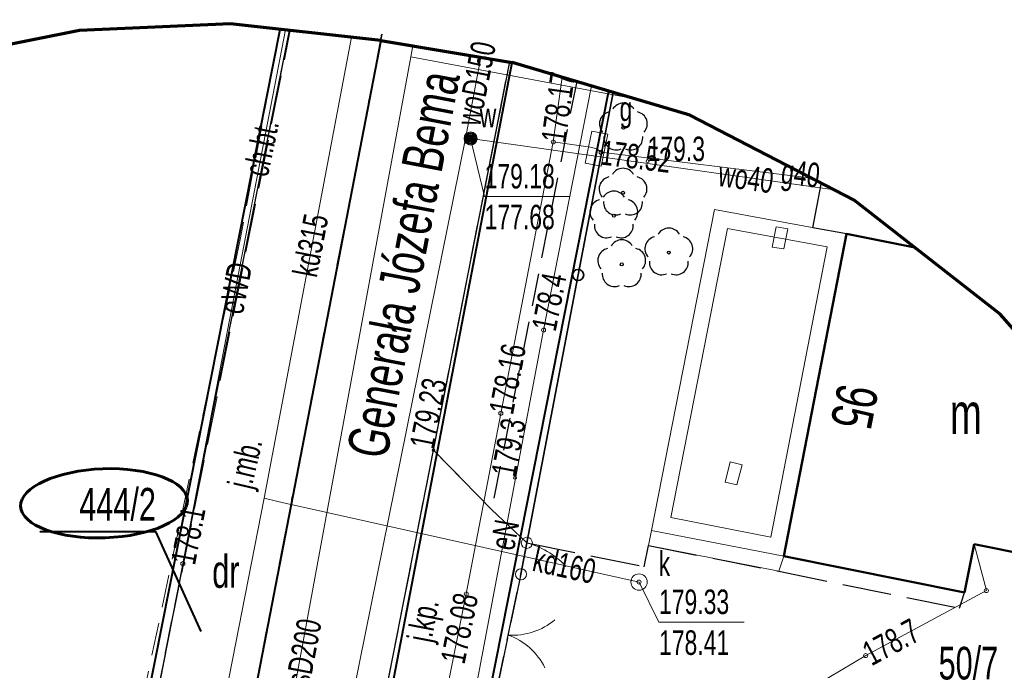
# Model space of a CAD drawing. Header units: metres. Extents: x 7429064 to 7431133, y 5709479 to 5714472.
# Tile 169 of 176: x 7429844 to 7429874, y 5710222 to 5710242. Entities that reach past the tile are written whole.
import ezdxf
from ezdxf.enums import TextEntityAlignment as Align

# ---------------------------------------------------------------- set-up
doc = ezdxf.new("R2010")
doc.units = ezdxf.units.M
for name, pattern in [('1', [0]), ('12', [3, 1, -1, 0, -1]), ('2_1', [0]), ('2_KTCR02', [1.5, 1, -0.5]), ('2_KTJZ01', [2, 1.5, -0.5]), ('2_KTKR01', [0]), ('2_KTPL01', [2, 1.5, -0.5]), ('3_14', [1, -1]), ('3_EGBO', [0]), ('3_EGBS', [0]), ('3_EGBT', [0]), ('3_EGBU_A', [0]), ('3_KTCR02', [1.5, 1, -0.5]), ('3_KTJZ01', [2, 1.5, -0.5]), ('3_KTKR01', [0]), ('3_KTPL01', [2, 1.5, -0.5]), ('4', [2.5, 1.5, -1]), ('4_KTCR02', [1.5, 1, -0.5]), ('4_KTJZ01', [2, 1.5, -0.5]), ('4_KTKR01', [0]), ('4_SUPE_01', [0]), ('4_SUPG_01', [0]), ('4_SUPK_01', [0]), ('4_SUPW_01', [0]), ('5_EGBB01', [0]), ('5_EGBP12_02', [0]), ('5_EGBS10', [0]), ('5_EGBT07', [0]), ('7_1', [0]), ('7_SUPE_01', [0]), ('7_SUPG_01', [0]), ('7_SUPK_01', [0]), ('7_SUPW_01', [0]), ('8_1', [0]), ('8_SUPE_01', [0]), ('8_SUPK_01', [0]), ('ACAD_ISO03W100', [30, 12, -18])]:
    doc.linetypes.add(name, pattern=pattern)
doc.layers.add('_1_Mapa', color=7, linetype='Continuous')
for name, color, linetype, lineweight, true_color in [('DZIALKA_L_0', 7, '1', 40, 0x008000), ('DZIALKA_T_0', 7, 'Continuous', 40, 0x008000), ('UZYTKI_L_0', 7, '4', 30, 0x008000), ('UZYTKI_T_0', 7, 'Continuous', 18, 0x008000)]:
    doc.layers.add(name, color=color, linetype=linetype, lineweight=lineweight, true_color=true_color)
for name, color, linetype, lineweight in [('DZIAŁKI_WEJCIE _SIECI', 30, 'ACAD_ISO03W100', 60), ('EADTD_T_0', 252, 'Continuous', 25), ('EGBB_E_T_0', 252, 'Continuous', 20), ('EGBB_L_0', 252, '3_EGBU_A', 50), ('EGBE_L_0', 252, '3_EGBT', 18), ('EGBE_L_3', 252, '3_EGBS', 18), ('EGBE_L_4', 252, '3_EGBO', 18), ('GMINA_L_0', 252, '12', 35), ('KTCR_E_T_1_a', 252, 'Continuous', 15), ('KTCR_L_1', 252, '2_KTCR02', 30), ('KTCR_L_1_a', 252, '4_KTCR02', 18), ('KTJZ_E_T_0', 252, 'Continuous', 15), ('KTJZ_E_T_0_a', 252, 'Continuous', 15), ('KTJZ_L_0', 252, '2_KTJZ01', 30), ('KTJZ_L_0_a', 252, '4_KTJZ01', 18), ('KTKR_L_0', 252, '2_KTKR01', 30), ('KTKR_L_0_a', 252, '4_KTKR01', 25), ('KTOK_L_1', 252, '2_1', 18), ('KTOK_L_3', 252, '2_1', 18), ('KTOK_L_4', 252, 'Continuous', 35), ('KTPL_L_0', 252, '2_KTPL01', 30), ('KTUL_E_T_0', 252, 'Continuous', 25), ('OBOP_T_1', 82, 'Continuous', 30), ('RTPW_T_0', 252, 'Continuous', 15), ('RTPW_T_1', 252, 'Continuous', 15), ('SUPE_E_T_1_a', 252, 'Continuous', 15), ('SUPE_E_T_3', 252, 'Continuous', 15), ('SUPE_L_1_a', 252, '8_SUPE_01', 18), ('SUPE_L_3', 252, '4_SUPE_01', 18), ('SUPG_E_T_4', 252, 'Continuous', 15), ('SUPG_L_3', 252, '4_SUPG_01', 18), ('SUPG_L_4', 252, '4_SUPG_01', 18), ('SUPK_E_T_0', 252, 'Continuous', 15), ('SUPK_E_T_0_a', 252, 'Continuous', 15), ('SUPK_E_T_4', 252, 'Continuous', 15), ('SUPK_L_0', 252, '4_SUPK_01', 18), ('SUPK_L_0_a', 252, '8_SUPK_01', 18), ('SUPK_L_4', 252, '4_SUPK_01', 18), ('SUPW_E_T_0', 252, 'Continuous', 15), ('SUPW_L_0', 252, '4_SUPW_01', 18), ('SUTE_T_0', 252, 'Continuous', 18), ('SUTE_T_0_a', 252, 'Continuous', 18), ('SUTG_T_0', 252, 'Continuous', 18), ('SUTK_T_0', 252, 'Continuous', 18), ('SUTW_T_0', 252, 'Continuous', 18), ('SUUG_E_T_1', 252, 'Continuous', 15), ('SUUG_T_1', 252, 'Continuous', 18), ('SUUK_E_T_3', 252, 'Continuous', 15), ('SUUK_T_4', 252, 'Continuous', 18), ('SUUW_E_T_5', 252, 'Continuous', 15), ('SUUW_T_7', 252, 'Continuous', 18), ('zakres', 252, 'Continuous', 70)]:
    doc.layers.add(name, color=color, linetype=linetype, lineweight=lineweight)

# ---------------------------------------------------------------- blocks, each defined once
blk = doc.blocks.new('3_OBOP02_01')
at = {"linetype": 'Continuous'}
blk.add_circle((0, 0), 0.045, dxfattribs=at)
for centre, start, end in [((0, 0.375), 30.1401, 149.8599), ((-0.357, 0.116), 102.1445, 221.86), ((0.357, 0.116), 318.14, 77.8555), ((-0.22, -0.303), 174.1482, 293.8542), ((0.22, -0.303), 246.1458, 5.8518)]:
    blk.add_arc(centre, 0.375, start, end, dxfattribs=at)
blk = doc.blocks.new('3_RTPW01')
at = {"linetype": 'Continuous'}
blk.add_circle((0, 0), 0.045, dxfattribs=at)
blk = doc.blocks.new('3_RTPW02')
at = {"linetype": 'Continuous'}
blk.add_circle((0, 0), 0.045, dxfattribs=at)
blk = doc.blocks.new('7_SUPS01_03')
at = {"linetype": 'Continuous'}
blk.add_circle((0, 0), 0.0625, dxfattribs=at)
blk = doc.blocks.new('7_SUPS01_04')
at = {"linetype": 'Continuous'}
blk.add_circle((0, 0), 0.0625, dxfattribs=at)
blk = doc.blocks.new('7_SUPS01_05')
at = {"linetype": 'Continuous'}
blk.add_circle((0, 0), 0.0625, dxfattribs=at)
blk = doc.blocks.new('7_SUPS01_08')
at = {"linetype": 'Continuous'}
blk.add_circle((0, 0), 0.0625, dxfattribs=at)
blk = doc.blocks.new('7_SUUS20_01')
at = {"linetype": 'Continuous'}
for p, q in [((0.5, 0.25), (-0.5, 0.25)), ((-0.5, 0.25), (-0.5, -0.25)), ((0.5, -0.25), (0.5, 0.25)), ((-0.5, -0.25), (0.5, -0.25))]:
    blk.add_line(p, q, dxfattribs=at)
blk = doc.blocks.new('7_SUUS22_01')
at = {"linetype": 'Continuous'}
blk.add_circle((0, 0), 0.25, dxfattribs=at)
blk = doc.blocks.new('7_SUUS25')
at = {"linetype": 'Continuous'}
for radius in [0.2, 0.175, 0.15, 0.125, 0.1, 0.075, 0.05, 0.025, 0.00715]:
    blk.add_circle((0, 0), radius, dxfattribs=at)
blk = doc.blocks.new('8_SUPS01_03')
at = {"linetype": 'Continuous'}
blk.add_circle((0, 0), 0.0625, dxfattribs=at)
blk = doc.blocks.new('X-ref_MDCP_Szara')
at = {"layer": 'DZIALKA_L_0', "linetype": '1'}
for p, q in [((7429844.52, 5710205.48), (7429851.63, 5710241.368)), ((7429854.703, 5710241.03), (7429836.9, 5710148.93)), ((7429853.07, 5710210.95), (7429858.721, 5710240.36)), ((7429861.667, 5710239.482), (7429856.6, 5710213.91))]:
    blk.add_line(p, q, dxfattribs=at)
at = {"layer": 'DZIALKA_T_0', "linetype": 'Continuous'}
for p in [(7429844.282, 5710226.006), (7429849.206, 5710222.947)]:
    blk.add_line(p, (7429847.828, 5710226.006), dxfattribs=at)
at = {"layer": 'EGBB_L_0', "linetype": '5_EGBB01'}
for p, q in [((7429867.03, 5710225.25), (7429868.94, 5710235.11)), ((7429868.94, 5710235.11), (7429871.028, 5710234.696)), ((7429872.55, 5710224.14), (7429872.85, 5710225.62)), ((7429872.85, 5710225.62), (7429879.889, 5710224.21)), ((7429872.55, 5710224.14), (7429867.03, 5710225.25))]:
    blk.add_line(p, q, dxfattribs=at)
at = {"layer": 'EGBB_L_0', "linetype": '3_EGBU_A'}
for p, q in [((7429867.03, 5710225.25), (7429868.94, 5710235.11)), ((7429868.94, 5710235.11), (7429871.028, 5710234.696)), ((7429872.55, 5710224.14), (7429872.85, 5710225.62)), ((7429872.85, 5710225.62), (7429879.889, 5710224.21)), ((7429872.55, 5710224.14), (7429867.03, 5710225.25))]:
    blk.add_line(p, q, dxfattribs=at)
at = {"layer": 'EGBE_L_0', "linetype": '5_EGBT07'}
for p, q in [((7429862.98, 5710226.04), (7429864.91, 5710235.86)), ((7429864.91, 5710235.86), (7429868.94, 5710235.11)), ((7429863.567, 5710226.435), (7429865.305, 5710235.278)), ((7429865.305, 5710235.278), (7429868.353, 5710234.711)), ((7429868.94, 5710235.11), (7429867.03, 5710225.25)), ((7429868.353, 5710234.711), (7429866.634, 5710225.837)), ((7429866.634, 5710225.837), (7429863.567, 5710226.435)), ((7429867.03, 5710225.25), (7429862.98, 5710226.04))]:
    blk.add_line(p, q, dxfattribs=at)
at = {"layer": 'EGBE_L_3', "linetype": '5_EGBS10'}
for p, q in [((7429862.98, 5710226.04), (7429862.89, 5710225.58)), ((7429867.03, 5710225.25), (7429862.98, 5710226.04)), ((7429862.89, 5710225.58), (7429866.87, 5710224.79)), ((7429866.87, 5710224.79), (7429867.03, 5710225.25))]:
    blk.add_line(p, q, dxfattribs=at)
at = {"layer": 'EGBE_L_4', "linetype": '5_EGBP12_02'}
for p, q in [((7429866.67, 5710234.71), (7429866.79, 5710235.33)), ((7429866.79, 5710235.33), (7429867.15, 5710235.27)), ((7429867.15, 5710235.27), (7429867.03, 5710234.65)), ((7429867.03, 5710234.65), (7429866.67, 5710234.71)), ((7429865.23, 5710227.52), (7429865.39, 5710228.14)), ((7429865.39, 5710228.14), (7429865.75, 5710228.05)), ((7429865.75, 5710228.05), (7429865.59, 5710227.43)), ((7429865.59, 5710227.43), (7429865.23, 5710227.52))]:
    blk.add_line(p, q, dxfattribs=at)
at = {"layer": 'GMINA_L_0', "linetype": '12'}
blk.add_line((7429836.9, 5710148.93), (7429860.884, 5710273.006), dxfattribs=at)
at = {"layer": 'KTCR_L_1', "linetype": '3_KTCR02'}
for p, q in [((7429856.315, 5710228.495), (7429858.648, 5710240.372)), ((7429860.693, 5710239.773), (7429858.09, 5710226.68))]:
    blk.add_line(p, q, dxfattribs=at)
at = {"layer": 'KTCR_L_1', "linetype": '3_14'}
blk.add_line((7429858.09, 5710226.68), (7429856.315, 5710228.495), dxfattribs=at)
at = {"layer": 'KTCR_L_1_a', "linetype": '4_KTCR02'}
for p, q in [((7429849.518, 5710229.389), (7429851.913, 5710241.337)), ((7429851.625, 5710241.369), (7429850.404, 5710234.941)), ((7429850.404, 5710234.941), (7429846.611, 5710217.059)), ((7429846.655, 5710214.941), (7429849.518, 5710229.389))]:
    blk.add_line(p, q, dxfattribs=at)
at = {"layer": 'KTJZ_L_0', "linetype": '3_KTJZ01'}
for p, q in [((7429854.7, 5710241.031), (7429849.943, 5710216.429)), ((7429856.315, 5710228.495), (7429858.648, 5710240.372)), ((7429854.557, 5710219.542), (7429856.315, 5710228.495)), ((7429856.315, 5710228.495), (7429858.09, 5710226.68)), ((7429858.09, 5710226.68), (7429859.17, 5710225.66)), ((7429859.17, 5710225.66), (7429858.99, 5710224.7)), ((7429858.99, 5710224.7), (7429858.16, 5710220.73))]:
    blk.add_line(p, q, dxfattribs=at)
at = {"layer": 'KTJZ_L_0_a', "linetype": '4_KTJZ01'}
for p, q in [((7429846.655, 5710214.941), (7429851.937, 5710241.335)), ((7429854.7, 5710241.031), (7429846.084, 5710196.47))]:
    blk.add_line(p, q, dxfattribs=at)
at = {"layer": 'KTKR_L_0', "linetype": '3_KTKR01'}
for p, q in [((7429856.315, 5710228.495), (7429858.648, 5710240.372)), ((7429854.557, 5710219.542), (7429856.315, 5710228.495))]:
    blk.add_line(p, q, dxfattribs=at)
at = {"layer": 'KTKR_L_0_a', "linetype": '4_KTKR01'}
for q in [(7429851.913, 5710241.337), (7429846.655, 5710214.941)]:
    blk.add_line((7429849.518, 5710229.389), q, dxfattribs=at)
at = {"layer": 'KTOK_L_1'}
for p, q in [((7429858.99, 5710224.7), (7429858.703, 5710223.327)), ((7429858.754, 5710223.571), (7429858.447, 5710222.103)), ((7429858.447, 5710222.103), (7429858.16, 5710220.73))]:
    blk.add_line(p, q, dxfattribs=at)
blk.add_circle((7429858.99, 5710224.7), 0.17, dxfattribs=at)
for centre, start, end in [((7429858.735, 5710224.833), 266.1358, 310.2102), ((7429857.925, 5710220.955), 26.1725, 70.2469)]:
    blk.add_arc(centre, 2, start, end, dxfattribs=at)
at = {"layer": 'KTOK_L_3'}
for p, q in [((7429859.17, 5710225.66), (7429859.08, 5710225.18)), ((7429859.17, 5710225.66), (7429859.266, 5710225.629)), ((7429859.266, 5710225.629), (7429859.362, 5710225.598)), ((7429859.362, 5710225.598), (7429859.448, 5710225.568)), ((7429859.448, 5710225.568), (7429859.541, 5710225.524)), ((7429859.541, 5710225.524), (7429859.626, 5710225.488)), ((7429859.626, 5710225.488), (7429859.71, 5710225.446)), ((7429859.71, 5710225.446), (7429859.792, 5710225.398)), ((7429859.792, 5710225.398), (7429859.876, 5710225.355)), ((7429859.876, 5710225.355), (7429859.947, 5710225.302)), ((7429859.08, 5710225.18), (7429858.99, 5710224.7)), ((7429859.947, 5710225.302), (7429860.029, 5710225.247)), ((7429860.029, 5710225.247), (7429860.09, 5710225.196)), ((7429860.09, 5710225.196), (7429860.162, 5710225.143)), ((7429860.162, 5710225.143), (7429860.222, 5710225.085)), ((7429860.222, 5710225.085), (7429860.282, 5710225.027)), ((7429860.282, 5710225.027), (7429860.342, 5710224.963)), ((7429860.342, 5710224.963), (7429860.358, 5710224.94))]:
    blk.add_line(p, q, dxfattribs=at)
for centre in [(7429859.17, 5710225.66), (7429858.99, 5710224.7)]:
    blk.add_circle(centre, 0.17, dxfattribs=at)
at = {"layer": 'KTOK_L_4'}
for p, q in [((7429860.738, 5710233.855), (7429861.807, 5710239.44)), ((7429859.17, 5710225.66), (7429860.738, 5710233.855))]:
    blk.add_line(p, q, dxfattribs=at)
blk.add_circle((7429860.738, 5710233.855), 0.17, dxfattribs=at)
at = {"layer": 'KTPL_L_0', "linetype": '3_KTPL01'}
for p, q in [((7429867.916, 5710235.301), (7429868.17, 5710236.63)), ((7429868.17, 5710236.63), (7429868.279, 5710236.608)), ((7429868.94, 5710235.11), (7429867.916, 5710235.301)), ((7429871.028, 5710234.696), (7429868.94, 5710235.11)), ((7429858.99, 5710224.7), (7429859.17, 5710225.66)), ((7429859.17, 5710225.66), (7429862.76, 5710224.93)), ((7429872.55, 5710224.14), (7429872.85, 5710225.62)), ((7429872.85, 5710225.62), (7429874.528, 5710225.284)), ((7429862.76, 5710224.93), (7429862.89, 5710225.58)), ((7429862.89, 5710225.58), (7429866.87, 5710224.79)), ((7429866.87, 5710224.79), (7429872.4, 5710223.66)), ((7429858.16, 5710220.73), (7429858.99, 5710224.7)), ((7429872.4, 5710223.66), (7429872.55, 5710224.14))]:
    blk.add_line(p, q, dxfattribs=at)
at = {"layer": 'SUPE_L_1_a', "linetype": '8_SUPE_01'}
for p, q in [((7429851.79, 5710241.351), (7429850.016, 5710232.159)), ((7429850.016, 5710232.159), (7429846.645, 5710214.544))]:
    blk.add_line(p, q, dxfattribs=at)
at = {"layer": 'SUPE_L_3', "linetype": '7_SUPE_01'}
for p, q in [((7429859.68, 5710232.17), (7429861.148, 5710239.637)), ((7429856.56, 5710215.68), (7429859.68, 5710232.17)), ((7429872.85, 5710225.62), (7429873.22, 5710224.2)), ((7429873.22, 5710224.2), (7429869.53, 5710222.21)), ((7429869.53, 5710222.21), (7429861.5, 5710217.47))]:
    blk.add_line(p, q, dxfattribs=at)
at = {"layer": 'SUPG_L_3', "linetype": '7_SUPG_01'}
for p, q in [((7429859.978, 5710237.925), (7429860.252, 5710239.904)), ((7429858.374, 5710229.621), (7429859.978, 5710237.925)), ((7429859.978, 5710237.925), (7429861.118, 5710237.77)), ((7429861.118, 5710237.77), (7429861.299, 5710237.719)), ((7429857.317, 5710224.097), (7429858.374, 5710229.621)), ((7429855.046, 5710212.738), (7429857.317, 5710224.097))]:
    blk.add_line(p, q, dxfattribs=at)
at = {"layer": 'SUPG_L_3', "linetype": '7_1'}
for p, q in [((7429859.978, 5710237.925), (7429860.252, 5710239.904)), ((7429858.374, 5710229.621), (7429859.978, 5710237.925)), ((7429861.118, 5710237.77), (7429859.978, 5710237.925)), ((7429861.299, 5710237.719), (7429861.118, 5710237.77)), ((7429857.317, 5710224.097), (7429858.374, 5710229.621)), ((7429855.046, 5710212.738), (7429857.317, 5710224.097))]:
    blk.add_line(p, q, dxfattribs=at)
at = {"layer": 'SUPG_L_4', "linetype": '7_SUPG_01'}
for p, q in [((7429861.299, 5710237.719), (7429861.44, 5710237.61)), ((7429861.44, 5710237.61), (7429867.868, 5710236.821))]:
    blk.add_line(p, q, dxfattribs=at)
at = {"layer": 'SUPG_L_4', "linetype": '7_1'}
for p, q in [((7429861.44, 5710237.61), (7429861.299, 5710237.719)), ((7429867.868, 5710236.821), (7429861.44, 5710237.61))]:
    blk.add_line(p, q, dxfattribs=at)
at = {"layer": 'SUPK_L_0', "linetype": '7_SUPK_01'}
blk.add_line((7429851.958, 5710226.83), (7429862.6, 5710224.46), dxfattribs=at)
at = {"layer": 'SUPK_L_0', "linetype": '7_1'}
blk.add_line((7429851.958, 5710226.83), (7429862.6, 5710224.46), dxfattribs=at)
at = {"layer": 'SUPK_L_0_a', "linetype": '8_SUPK_01'}
for p, q in [((7429851.14, 5710227.03), (7429853.811, 5710241.129)), ((7429847.17, 5710206.84), (7429851.14, 5710227.03)), ((7429851.14, 5710227.03), (7429851.55, 5710226.92)), ((7429851.55, 5710226.92), (7429851.954, 5710226.831))]:
    blk.add_line(p, q, dxfattribs=at)
at = {"layer": 'SUPK_L_0_a', "linetype": '8_1'}
for p, q in [((7429851.14, 5710227.03), (7429853.811, 5710241.129)), ((7429847.17, 5710206.84), (7429851.14, 5710227.03)), ((7429851.14, 5710227.03), (7429851.55, 5710226.92)), ((7429851.55, 5710226.92), (7429851.954, 5710226.831))]:
    blk.add_line(p, q, dxfattribs=at)
at = {"layer": 'SUPK_L_4', "linetype": '7_SUPK_01'}
for p, q in [((7429855.688, 5710240.866), (7429855.62, 5710240.53)), ((7429855.62, 5710240.53), (7429849.595, 5710207.829)), ((7429855.62, 5710240.53), (7429862.471, 5710239.243))]:
    blk.add_line(p, q, dxfattribs=at)
at = {"layer": 'SUPK_L_4', "linetype": '7_1'}
for p, q in [((7429855.688, 5710240.866), (7429855.62, 5710240.53)), ((7429855.62, 5710240.53), (7429849.595, 5710207.829)), ((7429855.62, 5710240.53), (7429862.471, 5710239.243))]:
    blk.add_line(p, q, dxfattribs=at)
at = {"layer": 'SUPW_L_0', "linetype": '7_SUPW_01'}
for p, q in [((7429857.29, 5710238.03), (7429857.758, 5710240.521)), ((7429852.755, 5710215.57), (7429857.29, 5710238.03)), ((7429857.29, 5710238.03), (7429857.45, 5710238.03)), ((7429857.45, 5710238.03), (7429868.575, 5710236.456))]:
    blk.add_line(p, q, dxfattribs=at)
at = {"layer": 'SUPW_L_0', "linetype": '7_1'}
for p, q in [((7429857.29, 5710238.03), (7429857.758, 5710240.521)), ((7429852.755, 5710215.57), (7429857.29, 5710238.03)), ((7429857.29, 5710238.03), (7429857.45, 5710238.03)), ((7429857.45, 5710238.03), (7429868.575, 5710236.456))]:
    blk.add_line(p, q, dxfattribs=at)
at = {"layer": 'SUTK_T_0', "linetype": 'Continuous'}
for p, q in [((7429862.6, 5710224.46), (7429863.209, 5710223.232)), ((7429863.209, 5710223.232), (7429865.815, 5710223.232))]:
    blk.add_line(p, q, dxfattribs=at)
at = {"layer": 'SUTW_T_0', "linetype": 'Continuous'}
for p, q in [((7429857.45, 5710238.03), (7429857.877, 5710236.252)), ((7429857.877, 5710236.252), (7429860.482, 5710236.252))]:
    blk.add_line(p, q, dxfattribs=at)
at = {"layer": 'UZYTKI_L_0', "linetype": '4'}
blk.add_line((7429844.52, 5710205.48), (7429851.63, 5710241.368), dxfattribs=at)
at = {"layer": 'zakres', "linetype": 'Continuous', "lineweight": 70, "flags": 128}
for points in [[(7429854.703, 5710241.03), (7429850.109, 5710241.536), (7429845.491, 5710241.332), (7429840.959, 5710240.425), (7429836.619, 5710238.836), (7429832.469, 5710236.534), (7429828.732, 5710233.609), (7429825.501, 5710230.134), (7429822.854, 5710226.194), (7429820.859, 5710221.888), (7429819.565, 5710217.322)], [(7429854.703, 5710241.03), (7429858.721, 5710240.36)], [(7429879.97, 5710224.078), (7429877.184, 5710228.646), (7429873.638, 5710232.653), (7429869.179, 5710236.144), (7429864.148, 5710238.743), (7429858.721, 5710240.36)]]:
    blk.add_lwpolyline(points, dxfattribs=at)
at = {"layer": 'OBOP_T_1'}
for p in [(7429862.12, 5710238.36), (7429862.11, 5710236.37), (7429861.83, 5710235.67), (7429863.51, 5710234.54), (7429862.07, 5710234.18)]:
    blk.add_blockref('3_OBOP02_01', p, dxfattribs=at)
at = {"layer": 'RTPW_T_0'}
for p in [(7429862.86, 5710237.34), (7429858.81, 5710227.65)]:
    blk.add_blockref('3_RTPW01', p, dxfattribs=at)
at = {"layer": 'RTPW_T_1'}
blk.add_blockref('3_RTPW02', (7429856.315, 5710228.495), dxfattribs=at)
at = {"layer": 'SUTE_T_0'}
for p in [(7429859.68, 5710232.17), (7429873.22, 5710224.2), (7429869.53, 5710222.21)]:
    blk.add_blockref('7_SUPS01_03', p, dxfattribs=at)
at = {"layer": 'SUTE_T_0_a'}
blk.add_blockref('8_SUPS01_03', (7429848.65, 5710225.022), dxfattribs=at)
at = {"layer": 'SUTG_T_0'}
for p in [(7429859.978, 5710237.925), (7429861.44, 5710237.61), (7429858.374, 5710229.621), (7429857.317, 5710224.097)]:
    blk.add_blockref('7_SUPS01_04', p, dxfattribs=at)
at = {"layer": 'SUTK_T_0'}
blk.add_blockref('7_SUPS01_05', (7429862.6, 5710224.46), dxfattribs=at)
at = {"layer": 'SUTW_T_0'}
blk.add_blockref('7_SUPS01_08', (7429857.45, 5710238.03), dxfattribs=at)
at = {"layer": 'SUUG_T_1', "rotation": 78.64789706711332}
blk.add_blockref('7_SUUS20_01', (7429861.299, 5710237.719), dxfattribs=at)
at = {"layer": 'SUUK_T_4'}
blk.add_blockref('7_SUUS22_01', (7429862.6, 5710224.46), dxfattribs=at)
at = {"layer": 'SUUW_T_7'}
blk.add_blockref('7_SUUS25', (7429857.45, 5710238.03), dxfattribs=at)
at = {"layer": 'DZIALKA_T_0', "width": 0.7}
blk.add_text('444/2', height=1, dxfattribs=at).set_placement((7429847.828, 5710226.34), align=Align.RIGHT)
blk.add_text('50/7', height=1, dxfattribs=at).set_placement((7429871.759, 5710222.48), align=Align.TOP_LEFT)
at = {"layer": 'EADTD_T_0', "width": 0.7}
blk.add_text('95', height=1.25, rotation=259.0369, dxfattribs=at).set_placement((7429868.574, 5710229.941), align=Align.CENTER)
at = {"layer": 'EGBB_E_T_0', "width": 0.7}
blk.add_text('m', height=1.25, dxfattribs=at).set_placement((7429872.592, 5710229.613), align=Align.MIDDLE)
at = {"layer": 'KTCR_E_T_1_a', "width": 0.7}
blk.add_text('ch.bt.', height=0.75, rotation=78.2544, dxfattribs=at).set_placement((7429851.039, 5710237.743), align=Align.MIDDLE)
at = {"layer": 'KTJZ_E_T_0', "width": 0.7}
blk.add_text('j.kp.', height=0.75, rotation=79.1861, dxfattribs=at).set_placement((7429856.088, 5710223.27), align=Align.MIDDLE)
at = {"layer": 'KTJZ_E_T_0_a', "width": 0.7}
blk.add_text('j.mb.', height=0.75, rotation=76.9688, dxfattribs=at).set_placement((7429850.641, 5710228.078), align=Align.MIDDLE)
at = {"layer": 'KTUL_E_T_0', "width": 0.7}
blk.add_text('Generała Józefa Bema', height=1.25, rotation=79.1941, dxfattribs=at).set_placement((7429855.355, 5710234.188), align=Align.MIDDLE)
at = {"layer": 'RTPW_T_0', "width": 0.7}
for rotation, p in [(359.9024, (7429862.86, 5710237.34)), (79.1628, (7429858.81, 5710227.65))]:
    blk.add_text('179.3', height=0.75, rotation=rotation, dxfattribs=at).set_placement(p)
at = {"layer": 'RTPW_T_1', "width": 0.7}
blk.add_text('179.23', height=0.75, rotation=78.8892, dxfattribs=at).set_placement((7429856.315, 5710228.495))
at = {"layer": 'SUPE_E_T_1_a', "width": 0.7}
blk.add_text('eWD', height=0.75, rotation=79.0772, dxfattribs=at).set_placement((7429850.266, 5710233.455), align=Align.MIDDLE)
at = {"layer": 'SUPE_E_T_3', "width": 0.7}
blk.add_text('eN', height=0.75, rotation=79.286, dxfattribs=at).set_placement((7429858.494, 5710225.903), align=Align.MIDDLE)
at = {"layer": 'SUPG_E_T_4', "width": 0.7}
blk.add_text('g40', height=0.75, rotation=353.0009, dxfattribs=at).set_placement((7429867.527, 5710236.857), align=Align.MIDDLE)
at = {"layer": 'SUPK_E_T_0', "width": 0.7}
blk.add_text('kd160', height=0.75, rotation=347.5749, dxfattribs=at).set_placement((7429860.321, 5710224.987), align=Align.MIDDLE)
at = {"layer": 'SUPK_E_T_0_a', "width": 0.7}
blk.add_text('kd315', height=0.75, rotation=79.1093, dxfattribs=at).set_placement((7429852.542, 5710234.763), align=Align.MIDDLE)
at = {"layer": 'SUPK_E_T_4', "width": 0.7}
blk.add_text('ksD200', height=0.75, rotation=79.325, dxfattribs=at).set_placement((7429852.295, 5710222.15), align=Align.MIDDLE)
at = {"layer": 'SUPW_E_T_0', "width": 0.7}
for s, rotation, p in [('woD150', 78.9807, (7429857.614, 5710239.713)), ('wo40', 351.9447, (7429865.872, 5710236.838))]:
    blk.add_text(s, height=0.75, rotation=rotation, dxfattribs=at).set_placement(p, align=Align.MIDDLE)
at = {"layer": 'SUTE_T_0', "width": 0.7}
for s, rotation, p in [('178.4', 78.8762, (7429859.68, 5710232.17)), ('178.7', 28.3378, (7429869.53, 5710222.21))]:
    blk.add_text(s, height=0.75, rotation=rotation, dxfattribs=at).set_placement(p, align=Align.MIDDLE_LEFT)
at = {"layer": 'SUTE_T_0_a', "width": 0.7}
blk.add_text('178.1', height=0.75, rotation=79.1655, dxfattribs=at).set_placement((7429848.65, 5710225.022), align=Align.MIDDLE_LEFT)
at = {"layer": 'SUTG_T_0', "width": 0.7}
for s, rotation, p in [('178.17', 82.1194, (7429859.978, 5710237.925)), ('178.52', 353.0009, (7429861.44, 5710237.61)), ('178.16', 79.0674, (7429858.374, 5710229.621))]:
    blk.add_text(s, height=0.75, rotation=rotation, dxfattribs=at).set_placement(p, align=Align.MIDDLE_LEFT)
blk.add_text('178.08', height=0.75, rotation=78.5907, dxfattribs=at).set_placement((7429857.317, 5710224.097), align=Align.MIDDLE_RIGHT)
at = {"layer": 'SUTK_T_0', "width": 0.7}
for s, p in [('179.33', (7429863.209, 5710224.232)), ('178.41', (7429863.209, 5710222.982))]:
    blk.add_text(s, height=0.75, dxfattribs=at).set_placement(p, align=Align.TOP_LEFT)
at = {"layer": 'SUTW_T_0', "width": 0.7}
for s, p in [('179.18', (7429857.877, 5710237.252)), ('177.68', (7429857.877, 5710236.002))]:
    blk.add_text(s, height=0.75, dxfattribs=at).set_placement(p, align=Align.TOP_LEFT)
at = {"layer": 'SUUG_E_T_1', "width": 0.7}
blk.add_text('g', height=0.75, dxfattribs=at).set_placement((7429862.004, 5710238.563))
at = {"layer": 'SUUK_E_T_3', "width": 0.7}
blk.add_text('k', height=0.75, dxfattribs=at).set_placement((7429863.199, 5710224.65))
at = {"layer": 'SUUW_E_T_5', "width": 0.7}
blk.add_text('w', height=0.75, dxfattribs=at).set_placement((7429857.728, 5710238.368))
at = {"layer": 'UZYTKI_T_0', "width": 0.7}
blk.add_text('dr', height=1, dxfattribs=at).set_placement((7429849.549, 5710225.284), align=Align.TOP_LEFT)

msp = doc.modelspace()

# ---------------------------------------------------------------- linework, layer by layer
at = {"layer": 'DZIAŁKI_WEJCIE _SIECI'}
msp.add_ellipse((7429846.241, 5710226.87, -77.987), major_axis=(2.55, 0.092), ratio=0.413943, dxfattribs=at)

# ---------------------------------------------------------------- block references
at = {"layer": '_1_Mapa'}
msp.add_blockref('X-ref_MDCP_Szara', (0, 0), dxfattribs=at)

doc.saveas('drawing.dxf')
